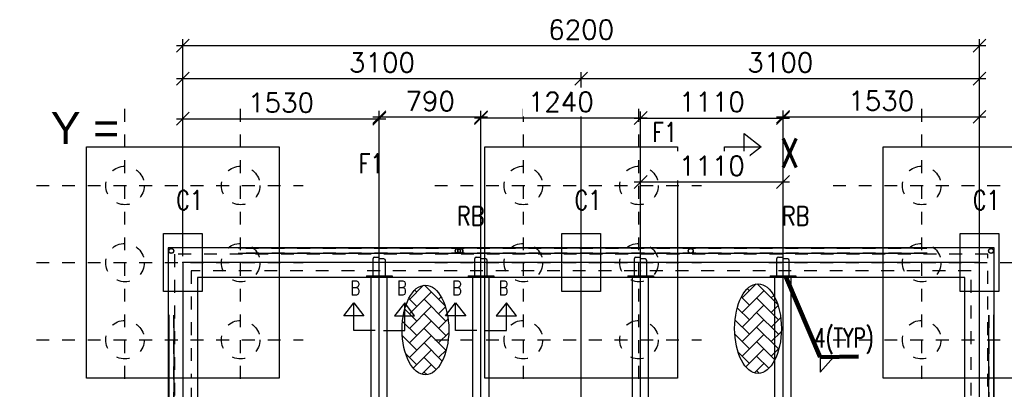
# Model space of a CAD drawing. Header units: inches. Extents: x 727810 to 1461440, y 2714588 to 5435005.
# Tile 171 of 233: x 729593.13 to 729600.79, y 2716088.45 to 2716091.32. Entities that reach past the tile are written whole.
import ezdxf

# ---------------------------------------------------------------- set-up
doc = ezdxf.new("R2010")
doc.units = ezdxf.units.IN
doc.header["$MEASUREMENT"] = 0
doc.linetypes.add('DIVIDEX2', pattern=[2.5, 1, -0.5, 0, -0.5, 0, -0.5])
doc.linetypes.add('HIDDEN', pattern=[0.375, 0.25, -0.125])
doc.layers.add('AM_5', color=3, linetype='Continuous', lineweight=15)
doc.layers.add('AM_8', color=1, linetype='Continuous', lineweight=15)
for name, color, linetype in [('DETAILS', 7, 'Continuous'), ('Inverter Room', 7, 'Continuous'), ('SCB', 7, 'Continuous')]:
    doc.layers.add(name, color=color, linetype=linetype)
doc.styles.add('RANJAN', font='romans.shx', dxfattribs={"width": 0.75})
doc.styles.add('ROMANS', font='ROMANS.shx', dxfattribs={"height": 10})
doc.styles.get("Standard").update_dxf_attribs({"font": 'arial.ttf'})
doc.dimstyles.new('DIM-', dxfattribs={"dimscale": 0, "dimtxt": 0.15, "dimasz": 0.15, "dimexe": 0, "dimexo": 0, "dimgap": 0.15, "dimtad": 1, "dimdec": 0, "dimlfac": 1000, "dimzin": 0, "dimdsep": 46, "dimtxsty": 'ROMANS', "dimblk": 'OBLIQUE', "dimcen": 0, "dimclrd": 6, "dimclre": 6, "dimclrt": 3, "dimadec": 0, "dimazin": 0, "dimtfac": 1, "dimtdec": 0, "dimtmove": 2, "dimatfit": 3, "dimfxl": 1, "dimtolj": 1, "dimtzin": 0, "dimarcsym": 2})
doc.dimstyles.new('ROMANS$0', dxfattribs={"dimscale": 100, "dimtxt": 100, "dimasz": 1, "dimexe": 0.5, "dimexo": 0.5, "dimgap": 0.5, "dimtad": 1, "dimdec": 0, "dimrnd": 5, "dimdsep": 46, "dimtxsty": 'ROMANS', "dimblk": 'OBLIQUE', "dimcen": 1, "dimdle": 0.5, "dimclrd": 6, "dimclre": 6, "dimclrt": 3, "dimadec": 0, "dimazin": 0, "dimtfac": 1, "dimtdec": 0, "dimtix": 1, "dimtmove": 0, "dimatfit": 3, "dimldrblk": 'OBLIQUE', "dimfxl": 1, "dimtolj": 1, "dimtzin": 0, "dimarcsym": 0})
doc.dimstyles.new('ROMANS$7', dxfattribs={"dimscale": 100, "dimtxt": 2.5, "dimasz": 2, "dimexe": 20, "dimexo": 20, "dimgap": 0.5, "dimtad": 1, "dimdec": 0, "dimrnd": 5, "dimzin": 0, "dimdsep": 46, "dimtxsty": 'ROMANS', "dimcen": 0.09, "dimdle": 20, "dimclrd": 256, "dimclre": 256, "dimclrt": 3, "dimadec": 0, "dimazin": 0, "dimtfac": 20, "dimtdec": 0, "dimtix": 1, "dimtmove": 2, "dimatfit": 3, "dimfxl": 1, "dimtolj": 1, "dimtzin": 0, "dimarcsym": 0})

# ---------------------------------------------------------------- blocks, each defined once
blk = doc.blocks.new('_Oblique')
at = {"color": 0, "linetype": 'ByBlock', "lineweight": -2}
blk.add_line((-0.5, -0.5), (0.5, 0.5), dxfattribs=at)
blk = doc.blocks.new('*D166')
at = {"layer": 'Inverter Room', "color": 6, "lineweight": -2, "ltscale": 0.5, "transparency": 16777216}
for p, q in [((2068546.4, -2290570.8), (2062246.4, -2290570.8)), ((2062296.4, -2291308.3), (2062296.4, -2290520.8)), ((2068496.4, -2291308.3), (2068496.4, -2290520.8))]:
    blk.add_line(p, q, dxfattribs=at)
at = {"layer": 'Inverter Room', "color": 0, "ltscale": 0.5, "transparency": 16777216}
for p in [(2062296.4, -2290570.8), (2062296.4, -2291358.3), (2068496.4, -2291358.3)]:
    blk.add_point(p, dxfattribs=at)
at = {"layer": 'Inverter Room', "color": 6, "lineweight": -2, "ltscale": 0.5, "transparency": 16777216, "xscale": 100, "yscale": 100, "zscale": 100, "rotation": 180}
blk.add_blockref('_Oblique', (2062296.4, -2290570.8), dxfattribs=at)
at = {"layer": 'Inverter Room', "color": 6, "lineweight": -2, "ltscale": 0.5, "transparency": 16777216, "xscale": 100, "yscale": 100, "zscale": 100}
blk.add_blockref('_Oblique', (2068496.4, -2290570.8), dxfattribs=at)
at = {"layer": 'Inverter Room', "color": 3, "ltscale": 0.5, "transparency": 16777216, "insert": (2065396.4, -2290445.8), "char_height": 150, "attachment_point": 5, "style": 'ROMANS'}
blk.add_mtext('\\A1;6200', dxfattribs=at)
blk = doc.blocks.new('*D168')
at = {"layer": 'AM_5', "color": 6, "lineweight": -2, "transparency": 16777216}
for p, q in [((2062296.4, -2291308.3), (2062296.4, -2290776.5)), ((2065396.4, -2291308.3), (2065396.4, -2290776.5)), ((2062246.4, -2290826.5), (2065446.4, -2290826.5))]:
    blk.add_line(p, q, dxfattribs=at)
at = {"layer": 'Inverter Room', "color": 0, "transparency": 16777216}
for p in [(2065396.4, -2290826.5), (2062296.4, -2291358.3), (2065396.4, -2291358.3)]:
    blk.add_point(p, dxfattribs=at)
at = {"layer": 'AM_5', "color": 6, "lineweight": -2, "transparency": 16777216, "xscale": 100, "yscale": 100, "zscale": 100, "rotation": 180}
blk.add_blockref('_Oblique', (2062296.4, -2290826.5), dxfattribs=at)
at = {"layer": 'AM_5', "color": 6, "lineweight": -2, "transparency": 16777216, "xscale": 100, "yscale": 100, "zscale": 100}
blk.add_blockref('_Oblique', (2065396.4, -2290826.5), dxfattribs=at)
at = {"layer": 'AM_5', "color": 3, "transparency": 16777216, "insert": (2063846.4, -2290701.5), "char_height": 150, "attachment_point": 5, "style": 'ROMANS', "bg_fill": 3, "box_fill_scale": 1.25, "bg_fill_color": 256, "bg_fill_true_color": 13158600, "bg_fill_transparency": 0}
blk.add_mtext('\\A1;3100', dxfattribs=at)
blk = doc.blocks.new('*D150')
at = {"layer": 'AM_5', "color": 6, "lineweight": -2, "transparency": 16777216}
for p, q in [((2065396.4, -2291308.3), (2065396.4, -2290776.5)), ((2068496.4, -2291308.3), (2068496.4, -2290776.5)), ((2065346.4, -2290826.5), (2068546.4, -2290826.5))]:
    blk.add_line(p, q, dxfattribs=at)
at = {"layer": 'Inverter Room', "color": 0, "transparency": 16777216}
for p in [(2068496.4, -2290826.5), (2065396.4, -2291358.3), (2068496.4, -2291358.3)]:
    blk.add_point(p, dxfattribs=at)
at = {"layer": 'AM_5', "color": 6, "lineweight": -2, "transparency": 16777216, "xscale": 100, "yscale": 100, "zscale": 100, "rotation": 180}
blk.add_blockref('_Oblique', (2065396.4, -2290826.5), dxfattribs=at)
at = {"layer": 'AM_5', "color": 6, "lineweight": -2, "transparency": 16777216, "xscale": 100, "yscale": 100, "zscale": 100}
blk.add_blockref('_Oblique', (2068496.4, -2290826.5), dxfattribs=at)
at = {"layer": 'AM_5', "color": 3, "transparency": 16777216, "insert": (2066946.4, -2290701.5), "char_height": 150, "attachment_point": 5, "style": 'ROMANS', "bg_fill": 3, "box_fill_scale": 1.25, "bg_fill_color": 256, "bg_fill_true_color": 13158600, "bg_fill_transparency": 0}
blk.add_mtext('\\A1;3100', dxfattribs=at)
blk = doc.blocks.new('*D160')
at = {"layer": 'AM_5', "color": 6, "lineweight": -2, "transparency": 16777216}
for p, q in [((2062296.4, -2292208.3), (2062296.4, -2291088.7)), ((2063825.4, -2292208.3), (2063825.4, -2291088.7)), ((2062246.4, -2291138.7), (2063875.4, -2291138.7))]:
    blk.add_line(p, q, dxfattribs=at)
at = {"layer": 'Inverter Room', "color": 0, "transparency": 16777216}
for p in [(2063825.4, -2291138.7), (2062296.4, -2292258.3), (2063825.4, -2292258.3)]:
    blk.add_point(p, dxfattribs=at)
at = {"layer": 'AM_5', "color": 6, "lineweight": -2, "transparency": 16777216, "xscale": 100, "yscale": 100, "zscale": 100, "rotation": 180}
blk.add_blockref('_Oblique', (2062296.4, -2291138.7), dxfattribs=at)
at = {"layer": 'AM_5', "color": 6, "lineweight": -2, "transparency": 16777216, "xscale": 100, "yscale": 100, "zscale": 100}
blk.add_blockref('_Oblique', (2063825.4, -2291138.7), dxfattribs=at)
at = {"layer": 'AM_5', "color": 3, "transparency": 16777216, "insert": (2063060.9, -2291013.7), "char_height": 150, "attachment_point": 5, "style": 'ROMANS', "bg_fill": 3, "box_fill_scale": 1.25, "bg_fill_color": 256, "bg_fill_true_color": 13158600, "bg_fill_transparency": 0}
blk.add_mtext('\\A1;1530', dxfattribs=at)
blk = doc.blocks.new('*D161')
at = {"layer": 'AM_5', "color": 6, "lineweight": -2, "transparency": 16777216}
for p, q in [((2063825.4, -2292323.3), (2063825.4, -2291076.5)), ((2064616.9, -2292323.3), (2064616.9, -2291076.5)), ((2064666.9, -2291126.5), (2063775.4, -2291126.5))]:
    blk.add_line(p, q, dxfattribs=at)
at = {"layer": 'Inverter Room', "color": 0, "transparency": 16777216}
for p in [(2063825.4, -2291126.5), (2063825.4, -2292373.3), (2064616.9, -2292373.3)]:
    blk.add_point(p, dxfattribs=at)
at = {"layer": 'AM_5', "color": 6, "lineweight": -2, "transparency": 16777216, "xscale": 100, "yscale": 100, "zscale": 100, "rotation": 180}
blk.add_blockref('_Oblique', (2063825.4, -2291126.5), dxfattribs=at)
at = {"layer": 'AM_5', "color": 6, "lineweight": -2, "transparency": 16777216, "xscale": 100, "yscale": 100, "zscale": 100}
blk.add_blockref('_Oblique', (2064616.9, -2291126.5), dxfattribs=at)
at = {"layer": 'AM_5', "color": 3, "transparency": 16777216, "insert": (2064221.1, -2291001.5), "char_height": 150, "attachment_point": 5, "style": 'ROMANS', "bg_fill": 3, "box_fill_scale": 1.25, "bg_fill_color": 256, "bg_fill_true_color": 13158600, "bg_fill_transparency": 0}
blk.add_mtext('\\A1;790', dxfattribs=at)
blk = doc.blocks.new('*D162')
at = {"layer": 'AM_5', "color": 6, "lineweight": -2, "transparency": 16777216}
for p, q in [((2064616.9, -2292273.3), (2064616.9, -2291083.4)), ((2065858.9, -2292273.3), (2065858.9, -2291083.4)), ((2065908.9, -2291133.4), (2064566.9, -2291133.4))]:
    blk.add_line(p, q, dxfattribs=at)
at = {"layer": 'Inverter Room', "color": 0, "transparency": 16777216}
for p in [(2064616.9, -2291133.4), (2064616.9, -2292323.3), (2065858.9, -2292323.3)]:
    blk.add_point(p, dxfattribs=at)
at = {"layer": 'AM_5', "color": 6, "lineweight": -2, "transparency": 16777216, "xscale": 100, "yscale": 100, "zscale": 100, "rotation": 180}
blk.add_blockref('_Oblique', (2064616.9, -2291133.4), dxfattribs=at)
at = {"layer": 'AM_5', "color": 6, "lineweight": -2, "transparency": 16777216, "xscale": 100, "yscale": 100, "zscale": 100}
blk.add_blockref('_Oblique', (2065858.9, -2291133.4), dxfattribs=at)
at = {"layer": 'AM_5', "color": 3, "transparency": 16777216, "insert": (2065237.9, -2291008.4), "char_height": 150, "attachment_point": 5, "style": 'ROMANS', "bg_fill": 3, "box_fill_scale": 1.25, "bg_fill_color": 256, "bg_fill_true_color": 13158600, "bg_fill_transparency": 0}
blk.add_mtext('\\A1;1240', dxfattribs=at)
blk = doc.blocks.new('*D169')
at = {"layer": 'AM_5', "color": 6, "lineweight": -2, "transparency": 16777216}
for p, q in [((2065808.9, -2291630.7), (2067017.4, -2291630.7)), ((2065858.9, -2293862.8), (2065858.9, -2291580.7)), ((2066967.4, -2294027.7), (2066967.4, -2291580.7))]:
    blk.add_line(p, q, dxfattribs=at)
at = {"layer": 'Inverter Room', "color": 0, "transparency": 16777216}
for p in [(2066967.4, -2291630.7), (2065858.9, -2293912.8), (2066967.4, -2294077.7)]:
    blk.add_point(p, dxfattribs=at)
at = {"layer": 'AM_5', "color": 6, "lineweight": -2, "transparency": 16777216, "xscale": 100, "yscale": 100, "zscale": 100, "rotation": 180}
blk.add_blockref('_Oblique', (2065858.9, -2291630.7), dxfattribs=at)
at = {"layer": 'AM_5', "color": 6, "lineweight": -2, "transparency": 16777216, "xscale": 100, "yscale": 100, "zscale": 100}
blk.add_blockref('_Oblique', (2066967.4, -2291630.7), dxfattribs=at)
at = {"layer": 'AM_5', "color": 3, "transparency": 16777216, "insert": (2066413.1, -2291505.7), "char_height": 150, "attachment_point": 5, "style": 'ROMANS', "bg_fill": 3, "box_fill_scale": 1.25, "bg_fill_color": 256, "bg_fill_true_color": 13158600, "bg_fill_transparency": 0}
blk.add_mtext('\\A1;1110', dxfattribs=at)
blk = doc.blocks.new('*D170')
at = {"layer": 'AM_5', "color": 6, "lineweight": -2, "transparency": 16777216}
for p, q in [((2066967.4, -2292323.3), (2066967.4, -2291074.4)), ((2068496.4, -2292433.3), (2068496.4, -2291074.4)), ((2066917.4, -2291124.4), (2068546.4, -2291124.4))]:
    blk.add_line(p, q, dxfattribs=at)
at = {"layer": 'Inverter Room', "color": 0, "transparency": 16777216}
for p in [(2068496.4, -2291124.4), (2066967.4, -2292373.3), (2068496.4, -2292483.3)]:
    blk.add_point(p, dxfattribs=at)
at = {"layer": 'AM_5', "color": 6, "lineweight": -2, "transparency": 16777216, "xscale": 100, "yscale": 100, "zscale": 100, "rotation": 180}
blk.add_blockref('_Oblique', (2066967.4, -2291124.4), dxfattribs=at)
at = {"layer": 'AM_5', "color": 6, "lineweight": -2, "transparency": 16777216, "xscale": 100, "yscale": 100, "zscale": 100}
blk.add_blockref('_Oblique', (2068496.4, -2291124.4), dxfattribs=at)
at = {"layer": 'AM_5', "color": 3, "transparency": 16777216, "insert": (2067731.9, -2290999.4), "char_height": 150, "attachment_point": 5, "style": 'ROMANS', "bg_fill": 3, "box_fill_scale": 1.25, "bg_fill_color": 256, "bg_fill_true_color": 13158600, "bg_fill_transparency": 0}
blk.add_mtext('\\A1;1530', dxfattribs=at)
blk = doc.blocks.new('*D163')
at = {"layer": 'DETAILS', "color": 6, "lineweight": -2, "ltscale": 0.5, "transparency": 16777216}
for p, q in [((2065858.9, -2292323.3), (2065858.9, -2291083.4)), ((2066967.4, -2292323.3), (2066967.4, -2291083.4)), ((2065808.9, -2291133.4), (2067017.4, -2291133.4))]:
    blk.add_line(p, q, dxfattribs=at)
at = {"layer": 'Inverter Room', "color": 0, "ltscale": 0.5, "transparency": 16777216}
for p in [(2066967.4, -2291133.4), (2065858.9, -2292373.3), (2066967.4, -2292373.3)]:
    blk.add_point(p, dxfattribs=at)
at = {"layer": 'DETAILS', "color": 6, "lineweight": -2, "ltscale": 0.5, "transparency": 16777216, "xscale": 100, "yscale": 100, "zscale": 100, "rotation": 180}
blk.add_blockref('_Oblique', (2065858.9, -2291133.4), dxfattribs=at)
at = {"layer": 'DETAILS', "color": 6, "lineweight": -2, "ltscale": 0.5, "transparency": 16777216, "xscale": 100, "yscale": 100, "zscale": 100}
blk.add_blockref('_Oblique', (2066967.4, -2291133.4), dxfattribs=at)
at = {"layer": 'DETAILS', "color": 3, "ltscale": 0.5, "transparency": 16777216, "insert": (2066413.1, -2291008.4), "char_height": 150, "attachment_point": 5, "style": 'ROMANS', "bg_fill": 3, "box_fill_scale": 1.25, "bg_fill_color": 256, "bg_fill_true_color": 13158600, "bg_fill_transparency": 0}
blk.add_mtext('\\A1;1110', dxfattribs=at)
blk = doc.blocks.new('GHJKLK')
at = {"layer": 'AM_8', "ltscale": 0.5}
h = blk.add_hatch(dxfattribs=at)
h.set_pattern_fill('AR-HBONE', color=256, scale=20, style=0)
h.set_pattern_definition([(45, (89821.19, 70164.34), (9e-15, 113.137085), [240, -80]), (135, (89877.76, 70220.905), (9e-15, 113.137085), [240, -80])])
edge = h.paths.add_edge_path()
edge.add_ellipse((2064184.3, -2292782.3), major_axis=(0, 348.6), ratio=0.521978, start_angle=191.45916, end_angle=459.29111)
edge.add_ellipse((2064184.3, -2292782.3), major_axis=(0, 348.6), ratio=0.521978, start_angle=99.29111, end_angle=191.45916)
h = blk.add_hatch(dxfattribs=at)
h.set_pattern_fill('AR-HBONE', color=256, scale=20, style=0)
h.set_pattern_definition([(45, (92409.62, 70174.8), (9e-15, 113.137085), [240, -80]), (135, (92466.19, 70231.37), (9e-15, 113.137085), [240, -80])])
edge = h.paths.add_edge_path()
edge.add_ellipse((2066772.8, -2292771.9), major_axis=(0, 348.6), ratio=0.521978, start_angle=191.45916, end_angle=459.29111)
edge.add_ellipse((2066772.8, -2292771.9), major_axis=(0, 348.6), ratio=0.521978, start_angle=99.29111, end_angle=191.45916)
at = {"layer": 'DETAILS', "linetype": 'DIVIDEX2', "ltscale": 0.5}
for p, q in [((2061846.4, -2293162.2), (2061846.4, -2291060.2)), ((2062746.4, -2293162.2), (2062746.4, -2291060.2)), ((2064946.4, -2293162.2), (2064946.4, -2291060.2)), ((2065846.4, -2293162.2), (2065846.4, -2291060.2)), ((2068046.4, -2293162.2), (2068046.4, -2291060.2)), ((2061156.9, -2291658.3), (2063232.9, -2291658.3)), ((2064256.9, -2291658.3), (2066332.9, -2291658.3)), ((2067356.9, -2291658.3), (2069432.9, -2291658.3)), ((2061156.9, -2292258.3), (2063232.9, -2292258.3)), ((2064256.9, -2292258.3), (2066332.9, -2292258.3)), ((2066856.9, -2292258.3), (2068932.9, -2292258.3)), ((2061156.9, -2292858.3), (2063232.9, -2292858.3)), ((2064256.9, -2292858.3), (2066332.9, -2292858.3)), ((2067356.9, -2292858.3), (2069432.9, -2292858.3))]:
    blk.add_line(p, q, dxfattribs=at)
at = {"layer": 'DETAILS', "ltscale": 0.5}
for p, q in [((2068086.4, -2292147.4), (2062726.3, -2292147.4)), ((2068086.4, -2292187.4), (2062726.3, -2292187.4)), ((2062186.3, -2292667.4), (2062186.3, -2294507.8)), ((2062226.3, -2292667.4), (2062226.3, -2294507.8)), ((2068566.4, -2292667.4), (2068566.4, -2294507.8)), ((2068606.4, -2292667.4), (2068606.4, -2294507.8))]:
    blk.add_line(p, q, dxfattribs=at)
for centre in [(2062206.3, -2292167.4), (2064436.3, -2292167.4), (2064456.3, -2292167.4), (2066249.1, -2292167.4), (2068586.4, -2292167.4)]:
    blk.add_circle(centre, 20, dxfattribs=at)
for centre in [(2064184.3, -2292782.3), (2066772.8, -2292771.9)]:
    blk.add_ellipse(centre, major_axis=(0, 348.6), ratio=0.521978, dxfattribs=at)
at = {"layer": 'Inverter Room', "color": 8, "linetype": 'HIDDEN', "ltscale": 2}
for p, q in [((2068086.4, -2292149.4), (2062726.3, -2292149.4)), ((2068088.1, -2292185.3), (2062726.3, -2292185.3)), ((2062188.4, -2292665.7), (2062188.4, -2294498.9)), ((2062224.3, -2292667.4), (2062224.3, -2294499)), ((2068568.4, -2292667.4), (2068568.4, -2294499)), ((2068604.3, -2292665.7), (2068604.3, -2294498.9))]:
    blk.add_line(p, q, dxfattribs=at)
at = {"layer": 'Inverter Room', "ltscale": 2}
for p, q in [((2063825.4, -2296643.3), (2063825.4, -2292258.3)), ((2066967.4, -2296758.3), (2066967.4, -2292758.3))]:
    blk.add_line(p, q, dxfattribs=at)
at = {"layer": 'Inverter Room', "color": 4, "ltscale": 0.5}
for p, q in [((2063725.4, -2292361.3), (2063725.4, -2292373.3)), ((2063762.9, -2296643.3), (2063762.9, -2292373.3)), ((2063887.9, -2296643.3), (2063887.9, -2292373.3)), ((2066904.9, -2296643.3), (2066904.9, -2292373.3)), ((2067029.9, -2296643.3), (2067029.9, -2292373.3))]:
    blk.add_line(p, q, dxfattribs=at)
at = {"layer": 'Inverter Room'}
for p, q in [((2067257.6, -2292993.2), (2067257.6, -2293110.3)), ((2067257.6, -2293110.3), (2067359.5, -2292993.2))]:
    blk.add_line(p, q, dxfattribs=at)
at = {"layer": 'Inverter Room', "color": 4, "ltscale": 0.5}
for points in [[(2063046.4, -2293158.3), (2061546.4, -2293158.3), (2061546.4, -2291358.3), (2063046.4, -2291358.3)], [(2066146.4, -2293158.3), (2064646.4, -2293158.3), (2064646.4, -2291358.3), (2066146.4, -2291358.3)], [(2069246.4, -2293158.3), (2067746.4, -2293158.3), (2067746.4, -2291358.3), (2069246.4, -2291358.3)], [(2062181.4, -2296873.3), (2068611.4, -2296873.3), (2068611.4, -2292143.3), (2062181.4, -2292143.3)], [(2062411.4, -2296643.3), (2068381.4, -2296643.3), (2068381.4, -2292373.3), (2062411.4, -2292373.3)]]:
    blk.add_lwpolyline(points, close=True, dxfattribs=at)
at = {"layer": 'Inverter Room', "ltscale": 3}
for points in [[(2062446.4, -2292483.3), (2062146.4, -2292483.3), (2062146.4, -2292033.3), (2062446.4, -2292033.3)], [(2065546.4, -2292483.3), (2065246.4, -2292483.3), (2065246.4, -2292033.3), (2065546.4, -2292033.3)], [(2068646.4, -2292483.3), (2068346.4, -2292483.3), (2068346.4, -2292033.3), (2068646.4, -2292033.3)]]:
    blk.add_lwpolyline(points, close=True, dxfattribs=at)
at = {"layer": 'Inverter Room', "color": 8, "linetype": 'HIDDEN', "ltscale": 2}
blk.add_lwpolyline([(2062231.4, -2296823.3), (2068561.4, -2296823.3), (2068561.4, -2292193.3), (2062231.4, -2292193.3)], close=True, dxfattribs=at)
at = {"layer": 'Inverter Room', "ltscale": 2}
blk.add_lwpolyline([(2062296.4, -2296758.3), (2068496.4, -2296758.3), (2068496.4, -2292258.3), (2062296.4, -2292258.3)], close=True, dxfattribs=at)
at = {"layer": 'Inverter Room', "color": 8, "linetype": 'HIDDEN', "ltscale": 2}
blk.add_lwpolyline([(2062361.4, -2293233.3), (2062361.4, -2296693.3), (2068431.4, -2296693.3), (2068431.4, -2292323.3), (2062361.4, -2292323.3), (2062361.4, -2293158.3)], dxfattribs=at)
at = {"layer": 'Inverter Room', "color": 4, "linetype": 'Continuous'}
for points in [[(2063792.1, -2292786.4), (2063627.1, -2292786.4), (2063627.1, -2292572.4), (2063706.3, -2292672.8), (2063550.4, -2292672.8), (2063627.1, -2292572.4)], [(2063858.7, -2292786.4), (2064023.7, -2292786.4), (2064023.7, -2292572.4), (2063944.5, -2292672.8), (2064100.4, -2292672.8), (2064023.7, -2292572.4)], [(2064583.6, -2292786.4), (2064418.6, -2292786.4), (2064418.6, -2292572.4), (2064497.8, -2292672.8), (2064341.9, -2292672.8), (2064418.6, -2292572.4)], [(2064650.2, -2292786.4), (2064815.2, -2292786.4), (2064815.2, -2292572.4), (2064736, -2292672.8), (2064891.9, -2292672.8), (2064815.2, -2292572.4)]]:
    blk.add_lwpolyline(points, dxfattribs=at)
at = {"layer": 'Inverter Room', "color": 8, "linetype": 'HIDDEN', "ltscale": 2}
for centre, radius in [((2061846.4, -2291658.3), 150), ((2062746.4, -2291658.3), 150), ((2064946.4, -2291658.3), 150), ((2065846.4, -2291658.3), 150), ((2068046.4, -2291658.3), 150), ((2061846.4, -2292258.3), 150), ((2062206.3, -2292167.4), 18), ((2064436.3, -2292167.4), 18), ((2064456.3, -2292167.4), 18), ((2066249.1, -2292167.4), 18), ((2068586.4, -2292167.4), 18), ((2061846.4, -2292858.3), 150), ((2062746.4, -2292858.3), 150), ((2064946.4, -2292858.3), 150), ((2065846.4, -2292858.3), 150), ((2068046.4, -2292858.3), 150)]:
    blk.add_circle(centre, radius, dxfattribs=at)
at = {"layer": 'DETAILS', "color": 3, "style": 'ROMANS', "width": 0.8}
for p in [(2064428.2, -2291971.1), (2066955.9, -2291971.1)]:
    blk.add_text('RB', height=150, dxfattribs=at).set_placement(p)
at = {"layer": 'Inverter Room', "color": 3, "linetype": 'Continuous', "style": 'ROMANS', "width": 0.8}
for s, p in [('F1', (2065948.1, -2291319.3)), ('F1', (2063663.2, -2291563)), ('C1', (2062243.9, -2291847.9)), ('C1', (2065343.9, -2291847.9)), ('C1', (2068443.9, -2291847.9))]:
    blk.add_text(s, height=150, dxfattribs=at).set_placement(p)
at = {"layer": 'Inverter Room', "color": 2, "linetype": 'Continuous', "ltscale": 0.6, "style": 'RANJAN', "width": 0.75}
for p in [(2063599.8, -2292511.8), (2064754.1, -2292511.8)]:
    blk.add_text('B', height=112.5, dxfattribs=at).set_placement(p)
at = {"layer": 'Inverter Room', "color": 3, "style": 'ROMANS', "width": 0.7}
blk.add_text('4(TYP)', height=150, dxfattribs=at).set_placement((2067208.7, -2292918.7))
at = {"layer": 'Inverter Room', "ltscale": 0.5}
dim = blk.add_linear_dim(base=(2062296.4, -2290570.8), p1=(2068496.4, -2291358.3), p2=(2062296.4, -2291358.3), dimstyle='ROMANS$0', override={"dimtxt": 150, "dimfxl": 0.75, "dimarcsym": 1}, dxfattribs=at)
dim.commit()
dim.dimension.update_dxf_attribs({"geometry": '*D166', "text_midpoint": (2065396.4, -2290445.8)})
at = {"layer": 'AM_5'}
dim = blk.add_linear_dim(base=(2065396.4, -2290826.5), p1=(2062296.4, -2291358.3), p2=(2065396.4, -2291358.3), dimstyle='ROMANS$0', override={"dimtxt": 150, "dimtfill": 1, "dimarcsym": 1}, dxfattribs=at)
dim.commit()
dim.dimension.update_dxf_attribs({"geometry": '*D168', "text_midpoint": (2063846.4, -2290701.5)})
for base, p1, p2, override, picture, middle in [((2068496.4, -2290826.5), (2065396.4, -2291358.3), (2068496.4, -2291358.3), {"dimtxt": 150, "dimtfill": 1, "dimarcsym": 1}, '*D150', (2066946.4, -2290701.5)), ((2063825.4, -2291138.7), (2062296.4, -2292258.3), (2063825.4, -2292258.3), {"dimtxt": 150, "dimpost": '', "dimtfill": 1, "dimarcsym": 1}, '*D160', (2063060.9, -2291013.7))]:
    dim = blk.add_linear_dim(base=base, p1=p1, p2=p2, dimstyle='ROMANS$0', override=override, dxfattribs=at)
    dim.commit()
    dim.dimension.update_dxf_attribs({"geometry": picture, "text_midpoint": middle})
at = {"layer": 'Inverter Room', "ltscale": 2}
blk.add_line((2065396.4, -2297740.7), (2065396.4, -2291125.6), dxfattribs=at)
at = {"layer": 'Inverter Room', "color": 4, "linetype": 'Continuous'}
blk.add_lwpolyline([(2066512.8, -2291576.6), (2066512.8, -2291356.6), (2066798.1, -2291356.6), (2066664.3, -2291462.2), (2066664.3, -2291254.4), (2066798.1, -2291356.6)], dxfattribs=at)
at = {"layer": 'Inverter Room', "color": 8, "linetype": 'HIDDEN', "ltscale": 2}
blk.add_circle((2062746.4, -2292258.3), 150, dxfattribs=at)
at = {"layer": 'Inverter Room', "color": 2, "linetype": 'Continuous', "ltscale": 0.6, "style": 'RANJAN', "width": 0.75}
blk.add_text('X', height=225, dxfattribs=at).set_placement((2066946.2, -2291517.6))
at = {"layer": 'AM_5'}
dim = blk.add_linear_dim(base=(2063825.3880308, -2291126.5292149), p1=(2064616.8880308, -2292373.2654399), p2=(2063825.3880308, -2292373.2654399), dimstyle='ROMANS$0', override={"dimtxt": 150, "dimtfill": 1, "dimarcsym": 1}, dxfattribs=at)
dim.commit()
dim.dimension.update_dxf_attribs({"geometry": '*D161', "text_midpoint": (2064221.1380308, -2291001.5292149)})
at = {"layer": 'Inverter Room', "color": 2}
for p, q in [((2063777.7, -2292358.3), (2063777.7, -2292226.2)), ((2063788.9, -2292215), (2063822.8, -2292215)), ((2063861.9, -2292230), (2063823.3, -2292230)), ((2063873.1, -2292358.3), (2063873.1, -2292241.3)), ((2063780.7, -2292361.3), (2063870.1, -2292361.3))]:
    blk.add_line(p, q, dxfattribs=at)
at = {"layer": 'Inverter Room', "color": 4, "ltscale": 0.5}
for p, q in [((2063925.4, -2292361.3), (2063925.4, -2292373.3)), ((2064516.9, -2292361.3), (2064516.9, -2292373.3)), ((2064554.4, -2296643.3), (2064554.4, -2292373.3)), ((2064679.4, -2296643.3), (2064679.4, -2292373.3))]:
    blk.add_line(p, q, dxfattribs=at)
blk.add_lwpolyline([(2063725.4, -2292361.3), (2063925.4, -2292361.3)], dxfattribs=at)
at = {"layer": 'Inverter Room', "color": 2}
for centre, radius, start, end in [((2063788.9, -2292226.2), 11.2, 90, 180), ((2063861.9, -2292241.3), 11.2, 0, 90), ((2063780.7, -2292358.3), 3, 180, 270), ((2063870.1, -2292358.3), 3, 270, 0)]:
    blk.add_arc(centre, radius, start, end, dxfattribs=at)
at = {"layer": 'Inverter Room', "color": 2, "linetype": 'Continuous', "ltscale": 0.6, "style": 'RANJAN', "width": 0.75}
for p in [(2063962.6, -2292511.8), (2064391.3, -2292511.8)]:
    blk.add_text('B', height=112.5, dxfattribs=at).set_placement(p)
at = {"layer": 'AM_5'}
dim = blk.add_linear_dim(base=(2064616.9, -2291133.4), p1=(2065858.9, -2292323.3), p2=(2064616.9, -2292323.3), dimstyle='ROMANS$0', override={"dimtxt": 150, "dimtfill": 1, "dimarcsym": 1}, dxfattribs=at)
dim.commit()
dim.dimension.update_dxf_attribs({"geometry": '*D162', "text_midpoint": (2065237.9, -2291008.4)})
at = {"layer": 'Inverter Room', "color": 2}
for p, q in [((2064569.2, -2292358.3), (2064569.2, -2292226.2)), ((2064580.4, -2292215), (2064614.3, -2292215)), ((2064653.4, -2292230), (2064614.8, -2292230)), ((2064664.6, -2292358.3), (2064664.6, -2292241.3)), ((2064572.2, -2292361.3), (2064661.6, -2292361.3))]:
    blk.add_line(p, q, dxfattribs=at)
at = {"layer": 'Inverter Room', "ltscale": 2}
blk.add_line((2064616.9, -2296643.3), (2064616.9, -2292258.3), dxfattribs=at)
at = {"layer": 'Inverter Room', "color": 4, "ltscale": 0.5}
for p, q in [((2064716.9, -2292361.3), (2064716.9, -2292373.3)), ((2065758.9, -2292361.3), (2065758.9, -2292373.3))]:
    blk.add_line(p, q, dxfattribs=at)
blk.add_lwpolyline([(2064516.9, -2292361.3), (2064716.9, -2292361.3)], dxfattribs=at)
at = {"layer": 'Inverter Room', "color": 8, "linetype": 'HIDDEN', "ltscale": 2}
blk.add_circle((2064946.4, -2292258.3), 150, dxfattribs=at)
at = {"layer": 'Inverter Room', "color": 2}
for centre, radius, start, end in [((2064580.4, -2292226.2), 11.2, 90, 180), ((2064653.4, -2292241.3), 11.2, 0, 90), ((2064572.2, -2292358.3), 3, 180, 270), ((2064661.6, -2292358.3), 3, 270, 0)]:
    blk.add_arc(centre, radius, start, end, dxfattribs=at)
at = {"layer": 'AM_5'}
dim = blk.add_linear_dim(base=(2066967.3782, -2291630.6613), p1=(2065858.888, -2293912.7654), p2=(2066967.3782, -2294077.694), dimstyle='ROMANS$0', override={"dimtxt": 150, "dimpost": '', "dimtfill": 1, "dimarcsym": 1}, dxfattribs=at)
dim.commit()
dim.dimension.update_dxf_attribs({"geometry": '*D169', "text_midpoint": (2066413.1331, -2291505.6613)})
at = {"layer": 'Inverter Room', "color": 4, "ltscale": 0.5}
blk.add_line((2066867.4, -2292361.3), (2066867.4, -2292373.3), dxfattribs=at)
at = {"layer": 'Inverter Room', "ltscale": 2}
blk.add_line((2065858.9, -2296758.3), (2065858.9, -2292758.3), dxfattribs=at)
at = {"layer": 'Inverter Room', "color": 8, "linetype": 'HIDDEN', "ltscale": 2}
blk.add_circle((2065846.4, -2292258.3), 150, dxfattribs=at)
at = {"layer": 'AM_5'}
dim = blk.add_linear_dim(base=(2068496.4, -2291124.4), p1=(2066967.4, -2292373.3), p2=(2068496.4, -2292483.3), dimstyle='ROMANS$0', override={"dimtxt": 150, "dimtfill": 1, "dimarcsym": 1}, dxfattribs=at)
dim.commit()
dim.dimension.update_dxf_attribs({"geometry": '*D170', "text_midpoint": (2067731.9, -2290999.4)})
at = {"layer": 'Inverter Room', "color": 2}
for p, q in [((2066919.6, -2292358.3), (2066919.6, -2292226.2)), ((2066930.9, -2292215), (2066964.8, -2292215)), ((2067003.9, -2292230), (2066965.3, -2292230)), ((2067015.1, -2292358.3), (2067015.1, -2292241.3)), ((2066922.6, -2292361.3), (2067012.1, -2292361.3))]:
    blk.add_line(p, q, dxfattribs=at)
at = {"layer": 'Inverter Room', "color": 4, "ltscale": 0.5}
blk.add_line((2067067.4, -2292361.3), (2067067.4, -2292373.3), dxfattribs=at)
blk.add_lwpolyline([(2066867.4, -2292361.3), (2067067.4, -2292361.3)], dxfattribs=at)
at = {"layer": 'Inverter Room', "color": 8, "linetype": 'HIDDEN', "ltscale": 2}
blk.add_circle((2068046.4, -2292258.3), 150, dxfattribs=at)
at = {"layer": 'Inverter Room', "color": 2}
for centre, radius, start, end in [((2066930.9, -2292226.2), 11.2, 90, 180), ((2067003.9, -2292241.3), 11.2, 0, 90), ((2066922.6, -2292358.3), 3, 180, 270), ((2067012.1, -2292358.3), 3, 270, 0)]:
    blk.add_arc(centre, radius, start, end, dxfattribs=at)
at = {"layer": 'Inverter Room'}
blk.add_leader([(2066992.4, -2292373.3), (2067257.6, -2292993.2), (2067555.6, -2292990.5)], dimstyle='DIM-', override={"dimscale": 50, "dimtxt": 2.5, "dimasz": 2.3, "dimexe": 1, "dimexo": 1, "dimgap": 0.5, "dimtad": 0, "dimdle": 1, "dimlwd": 65535, "dimlwe": 65535}, dxfattribs=at)
at = {"layer": 'DETAILS', "ltscale": 0.5}
dim = blk.add_linear_dim(base=(2066967.3782, -2291133.3749), p1=(2065858.888, -2292373.2654), p2=(2066967.3782, -2292373.2654), dimstyle='ROMANS$0', override={"dimtxt": 150, "dimtfill": 1, "dimarcsym": 1}, dxfattribs=at)
dim.commit()
dim.dimension.update_dxf_attribs({"geometry": '*D163', "text_midpoint": (2066413.1331, -2291008.3749)})
at = {"layer": 'Inverter Room', "color": 2}
for p, q in [((2065811.2, -2292358.3), (2065811.2, -2292226.2)), ((2065822.4, -2292215), (2065856.3, -2292215)), ((2065895.4, -2292230), (2065856.8, -2292230)), ((2065906.6, -2292358.3), (2065906.6, -2292241.3)), ((2065814.2, -2292361.3), (2065903.6, -2292361.3))]:
    blk.add_line(p, q, dxfattribs=at)
at = {"layer": 'Inverter Room', "color": 4, "ltscale": 0.5}
for p, q in [((2065796.4, -2296643.3), (2065796.4, -2292373.3)), ((2065921.4, -2296643.3), (2065921.4, -2292373.3)), ((2065958.9, -2292361.3), (2065958.9, -2292373.3))]:
    blk.add_line(p, q, dxfattribs=at)
blk.add_lwpolyline([(2065758.9, -2292361.3), (2065958.9, -2292361.3)], dxfattribs=at)
at = {"layer": 'Inverter Room', "color": 2}
for centre, radius, start, end in [((2065822.4, -2292226.2), 11.2, 90, 180), ((2065895.4, -2292241.3), 11.2, 0, 90), ((2065814.2, -2292358.3), 3, 180, 270), ((2065903.6, -2292358.3), 3, 270, 0)]:
    blk.add_arc(centre, radius, start, end, dxfattribs=at)

msp = doc.modelspace()

# ---------------------------------------------------------------- leaders
at = {"layer": 'Inverter Room', "ltscale": 0.5}
msp.add_leader([(729541.72334, 2716090.92276, 0.21136), (729542.22502, 2716090.10463, 0.21136), (729542.55517, 2716090.10999, 0.21136)], dimstyle='ROMANS$7', override={"dimtxt": 150, "dimgap": 0.5, "dimtad": 0, "dimtfill": 1, "dimarcsym": 1}, dxfattribs=at)

# ---------------------------------------------------------------- next in the draw order: block references
at = {"layer": 'DETAILS', "xscale": 0.001, "yscale": 0.001, "zscale": 0.001}
msp.add_blockref('GHJKLK', (727532.10077, 2718381.69099, 0.43898), dxfattribs=at)

# ---------------------------------------------------------------- next in the draw order: texts
at = {"layer": 'SCB', "color": 3, "lineweight": 40, "insert": (729590.60228, 2716090.60471), "char_height": 0.25, "width": 3.6197099, "attachment_point": 1}
msp.add_mtext('X = 729594.40     Y = 2716089.43 ', dxfattribs=at)
msp.add_mtext('X = 729594.40     Y = 2716089.43 ', dxfattribs=at)

doc.saveas('drawing.dxf')
